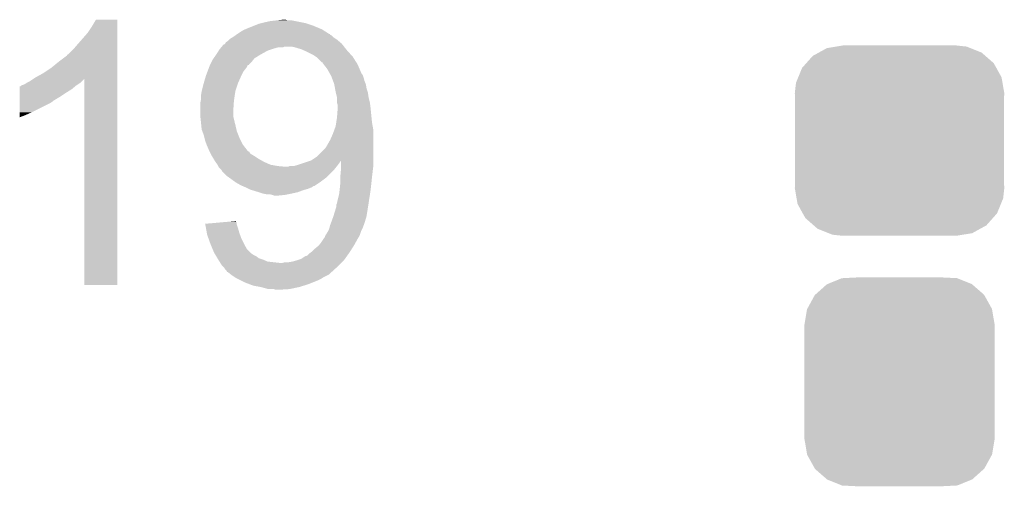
# Model space of a CAD drawing. Extents: x -0.05 to 0.95, y -0.15 to 2.1.
# Tile 44 of 51: x 0.42 to 0.56, y 1.76 to 1.83. Entities that reach past the tile are written whole.
import ezdxf

# ---------------------------------------------------------------- set-up
doc = ezdxf.new("R2010")
doc.units = 0
doc.layers.get('0').update_dxf_attribs({"linetype": 'CONTINUOUS'})
doc.layers.add('LTE_IOT_13_CLICK_V101A_GTO', color=11, linetype='CONTINUOUS')
doc.layers.add('LTE_IOT_13_CLICK_V101A_GTS', color=8, linetype='CONTINUOUS')

# ---------------------------------------------------------------- blocks, each defined once
blk = doc.blocks.new('CUSTOM_84')
for points in [[(-0.01052, 0.01422), (-0.00841, 0.01508), (0.01054, 0.01422), (0.00839, 0.01508)], [(-0.00841, 0.01508), (-0.00819, 0.01509), (0.00839, 0.01508), (0.00836, 0.01509)], [(-0.00819, 0.01509), (-0.00607, 0.0152), (0.00836, 0.01509), (0.00607, 0.0152)], [(-0.01229, 0.01267), (-0.01059, 0.01419), (0.01231, 0.01267), (0.01057, 0.01419)], [(-0.01059, 0.01419), (-0.01052, 0.01422), (0.01057, 0.01419), (0.01054, 0.01422)], [(-0.01344, 0.01062), (-0.01234, 0.01263), (0.01345, 0.01062), (0.01233, 0.01263)], [(-0.01234, 0.01263), (-0.01229, 0.01267), (0.01233, 0.01263), (0.01231, 0.01267)], [(-0.01385, 0.0083), (-0.01347, 0.01057), (0.01385, 0.0083), (0.01346, 0.01057)], [(-0.01347, 0.01057), (-0.01344, 0.01062), (0.01346, 0.01057), (0.01345, 0.01062)], [(-0.01385, 0.00825), (-0.01385, 0.0083), (0.01385, 0.00825), (0.01385, 0.0083)], [(-0.01385, -0.00825), (-0.01385, 0.00825), (0.01385, -0.00825), (0.01385, 0.00825)], [(-0.01385, -0.0083), (-0.01385, -0.00825), (0.01385, -0.0083), (0.01385, -0.00825)], [(-0.01346, -0.01057), (-0.01385, -0.0083), (0.01347, -0.01057), (0.01385, -0.0083)], [(-0.01345, -0.01062), (-0.01346, -0.01057), (0.01344, -0.01062), (0.01347, -0.01057)], [(-0.01233, -0.01263), (-0.01345, -0.01062), (0.01234, -0.01263), (0.01344, -0.01062)], [(-0.01231, -0.01267), (-0.01233, -0.01263), (0.01229, -0.01267), (0.01234, -0.01263)], [(-0.01057, -0.01419), (-0.01231, -0.01267), (0.01059, -0.01419), (0.01229, -0.01267)], [(-0.01054, -0.01422), (-0.01057, -0.01419), (0.01052, -0.01422), (0.01059, -0.01419)], [(-0.00839, -0.01508), (-0.01054, -0.01422), (0.00841, -0.01508), (0.01052, -0.01422)], [(-0.00836, -0.01509), (-0.00839, -0.01508), (0.00819, -0.01509), (0.00841, -0.01508)], [(-0.00607, -0.0152), (-0.00836, -0.01509), (0.00607, -0.0152), (0.00819, -0.01509)]]:
    blk.add_solid(points)
blk = doc.blocks.new('CUSTOM_86')
for points in [[(-0.01175, 0.01282), (-0.01057, 0.01347), (0.01194, 0.01282), (0.01032, 0.01347)], [(-0.01057, 0.01347), (-0.0092, 0.01369), (0.01032, 0.01347), (0.00976, 0.01369)], [(-0.0092, 0.01369), (-0.00825, 0.01385), (0.00976, 0.01369), (0.00825, 0.01385)], [(-0.01358, 0.01127), (-0.01263, 0.01234), (0.01371, 0.01127), (0.01249, 0.01234)], [(-0.01263, 0.01234), (-0.01175, 0.01282), (0.01249, 0.01234), (0.01194, 0.01282)], [(-0.01475, 0.00922), (-0.01419, 0.01059), (0.01485, 0.00922), (0.01409, 0.01059)], [(-0.01419, 0.01059), (-0.01358, 0.01127), (0.01409, 0.01059), (0.01371, 0.01127)], [(-0.01508, 0.00841), (-0.01475, 0.00922), (0.01499, 0.00841), (0.01485, 0.00922)], [(-0.01525, 0.0069), (-0.01508, 0.00841), (0.01525, 0.0069), (0.01499, 0.00841)], [(-0.0152, 0.00607), (-0.01525, 0.0069), (0.0152, 0.00607), (0.01525, 0.0069)], [(-0.0152, -0.00607), (-0.0152, 0.00607), (0.0152, -0.00607), (0.0152, 0.00607)], [(-0.01525, -0.0069), (-0.0152, -0.00607), (0.01525, -0.0069), (0.0152, -0.00607)], [(-0.01499, -0.00841), (-0.01525, -0.0069), (0.01508, -0.00841), (0.01525, -0.0069)], [(-0.01485, -0.00922), (-0.01499, -0.00841), (0.01475, -0.00922), (0.01508, -0.00841)], [(-0.01409, -0.01059), (-0.01485, -0.00922), (0.01419, -0.01059), (0.01475, -0.00922)], [(-0.01371, -0.01127), (-0.01409, -0.01059), (0.01358, -0.01127), (0.01419, -0.01059)], [(-0.01249, -0.01234), (-0.01371, -0.01127), (0.01263, -0.01234), (0.01358, -0.01127)], [(-0.01194, -0.01282), (-0.01249, -0.01234), (0.01175, -0.01282), (0.01263, -0.01234)], [(-0.01032, -0.01347), (-0.01194, -0.01282), (0.01057, -0.01347), (0.01175, -0.01282)], [(-0.00976, -0.01369), (-0.01032, -0.01347), (0.0092, -0.01369), (0.01057, -0.01347)], [(-0.00825, -0.01385), (-0.00976, -0.01369), (0.00825, -0.01385), (0.0092, -0.01369)]]:
    blk.add_solid(points)

msp = doc.modelspace()

# ---------------------------------------------------------------- linework, layer by layer
at = {"layer": 'LTE_IOT_13_CLICK_V101A_GTO'}
for points in [[(0.4274, 1.8276), (0.428, 1.8286), (0.4311, 1.8276), (0.4311, 1.8286)], [(0.428, 1.8286), (0.428, 1.8286), (0.4311, 1.8286), (0.428, 1.8286)], [(0.45095, 1.8277), (0.4517, 1.828), (0.4597, 1.8277), (0.4588, 1.828)], [(0.4517, 1.828), (0.4521, 1.8281), (0.4588, 1.828), (0.4585, 1.8281)], [(0.4521, 1.8281), (0.4525, 1.8282), (0.4585, 1.8281), (0.458, 1.8282)], [(0.4525, 1.8282), (0.4534, 1.8284), (0.458, 1.8282), (0.457, 1.8284)], [(0.4534, 1.8284), (0.4543, 1.8285), (0.457, 1.8284), (0.4565, 1.8285)], [(0.4543, 1.8285), (0.4552, 1.8286), (0.4559, 1.8285), (0.4556, 1.8286)], [(0.4552, 1.8286), (0.4552, 1.8286), (0.4556, 1.8286), (0.4552, 1.8286)], [(0.4254, 1.8251), (0.4268, 1.8267), (0.4311, 1.8251), (0.4311, 1.8267)], [(0.4268, 1.8267), (0.4274, 1.8276), (0.4311, 1.8267), (0.4311, 1.8276)], [(0.448, 1.8261), (0.44827, 1.8263), (0.4625, 1.8261), (0.4623, 1.8263)], [(0.44827, 1.8263), (0.4484, 1.8264), (0.4623, 1.8263), (0.4621, 1.8264)], [(0.4484, 1.8264), (0.44855, 1.8265), (0.4621, 1.8264), (0.4621, 1.8265)], [(0.44855, 1.8265), (0.449, 1.8268), (0.462, 1.8265), (0.46153, 1.8268)], [(0.44855, 1.8265), (0.44855, 1.8265), (0.4621, 1.8265), (0.462, 1.8265)], [(0.449, 1.8268), (0.4495, 1.8271), (0.46153, 1.8268), (0.46106, 1.8271)], [(0.4495, 1.8271), (0.44973, 1.8272), (0.46106, 1.8271), (0.4609, 1.8272)], [(0.44973, 1.8272), (0.4502, 1.8274), (0.4609, 1.8272), (0.46042, 1.8274)], [(0.4502, 1.8274), (0.45095, 1.8277), (0.46042, 1.8274), (0.4597, 1.8277)], [(0.4248, 1.8244), (0.4254, 1.8251), (0.4311, 1.8244), (0.4311, 1.8251)], [(0.44634, 1.8247), (0.4466, 1.825), (0.46411, 1.8247), (0.46388, 1.825)], [(0.4467, 1.825), (0.4468, 1.8251), (0.46388, 1.825), (0.4638, 1.8251)], [(0.4468, 1.8251), (0.4469, 1.8253), (0.4638, 1.8251), (0.46357, 1.8253)], [(0.4469, 1.8253), (0.4472, 1.8255), (0.46357, 1.8253), (0.46333, 1.8255)], [(0.4472, 1.8255), (0.4474, 1.8257), (0.46333, 1.8255), (0.4631, 1.8257)], [(0.4474, 1.8257), (0.4475, 1.8258), (0.4631, 1.8257), (0.46295, 1.8258)], [(0.4475, 1.8258), (0.448, 1.8261), (0.46295, 1.8258), (0.4625, 1.8261)], [(0.4238, 1.8234), (0.4238, 1.8235), (0.4311, 1.8234), (0.4311, 1.8235)], [(0.4239, 1.8235), (0.4248, 1.8244), (0.4311, 1.8235), (0.4311, 1.8244)], [(0.44514, 1.823), (0.4455, 1.8235), (0.4511, 1.823), (0.45193, 1.8235)], [(0.4455, 1.8235), (0.44556, 1.8236), (0.45193, 1.8235), (0.4521, 1.8236)], [(0.44556, 1.8236), (0.44588, 1.8241), (0.4521, 1.8236), (0.453, 1.8241)], [(0.44588, 1.8241), (0.446, 1.8243), (0.453, 1.8241), (0.4536, 1.8243)], [(0.446, 1.8243), (0.44609, 1.8244), (0.4536, 1.8243), (0.4539, 1.8244)], [(0.44609, 1.8244), (0.44626, 1.8246), (0.4539, 1.8244), (0.4546, 1.8246)], [(0.44626, 1.8246), (0.44634, 1.8247), (0.4553, 1.8246), (0.4555, 1.8247)], [(0.44626, 1.8246), (0.44626, 1.8246), (0.4546, 1.8246), (0.4553, 1.8246)], [(0.4569, 1.8246), (0.4564, 1.8247), (0.46419, 1.8246), (0.46411, 1.8247)], [(0.4579, 1.8243), (0.4569, 1.8246), (0.46442, 1.8243), (0.46419, 1.8246)], [(0.45813, 1.8242), (0.4579, 1.8243), (0.4645, 1.8242), (0.46442, 1.8243)], [(0.4588, 1.8239), (0.45813, 1.8242), (0.46477, 1.8239), (0.4645, 1.8242)], [(0.4596, 1.8235), (0.4588, 1.8239), (0.46513, 1.8235), (0.46477, 1.8239)], [(0.46005, 1.8232), (0.4596, 1.8235), (0.4654, 1.8232), (0.46513, 1.8235)], [(0.4215, 1.8216), (0.4226, 1.8225), (0.4311, 1.8216), (0.4311, 1.8225)], [(0.4226, 1.8225), (0.4238, 1.8234), (0.4311, 1.8225), (0.4311, 1.8234)], [(0.44445, 1.8216), (0.4446, 1.822), (0.4499, 1.8216), (0.4501, 1.822)], [(0.4446, 1.822), (0.44465, 1.8221), (0.4503, 1.822), (0.4503, 1.8221)], [(0.4446, 1.822), (0.4446, 1.822), (0.4501, 1.822), (0.4503, 1.822)], [(0.44465, 1.8221), (0.44485, 1.8225), (0.4503, 1.8221), (0.4507, 1.8225)], [(0.44485, 1.8225), (0.445, 1.8228), (0.4507, 1.8225), (0.45094, 1.8228)], [(0.445, 1.8228), (0.44514, 1.823), (0.45094, 1.8228), (0.4511, 1.823)], [(0.4602, 1.8231), (0.46005, 1.8232), (0.46546, 1.8231), (0.4654, 1.8232)], [(0.4609, 1.8224), (0.4602, 1.8231), (0.46591, 1.8224), (0.46546, 1.8231)], [(0.461, 1.8223), (0.461, 1.8224), (0.46597, 1.8223), (0.46591, 1.8224)], [(0.46116, 1.8221), (0.461, 1.8223), (0.4661, 1.8221), (0.46597, 1.8223)], [(0.4617, 1.8214), (0.46116, 1.8221), (0.4664, 1.8214), (0.4661, 1.8221)], [(0.4192, 1.8202), (0.4203, 1.8208), (0.4311, 1.8202), (0.4311, 1.8208)], [(0.4203, 1.8208), (0.4215, 1.8216), (0.4311, 1.8208), (0.4311, 1.8216)], [(0.444, 1.8204), (0.44426, 1.8211), (0.44915, 1.8204), (0.4495, 1.8211)], [(0.44426, 1.8211), (0.44445, 1.8216), (0.4495, 1.8211), (0.4499, 1.8216)], [(0.46208, 1.8207), (0.4617, 1.8214), (0.4667, 1.8207), (0.4664, 1.8214)], [(0.46214, 1.8206), (0.46208, 1.8207), (0.4668, 1.8206), (0.4667, 1.8207)], [(0.46225, 1.8204), (0.46214, 1.8206), (0.4669, 1.8204), (0.4668, 1.8206)], [(0.4173, 1.8191), (0.4176, 1.8192), (0.42525, 1.8191), (0.4254, 1.8192)], [(0.4176, 1.8192), (0.4179, 1.8194), (0.4254, 1.8192), (0.4257, 1.8194)], [(0.4179, 1.8194), (0.4183, 1.8196), (0.4257, 1.8194), (0.4259, 1.8196)], [(0.4183, 1.8196), (0.4189, 1.82), (0.4259, 1.8196), (0.4263, 1.82)], [(0.4189, 1.82), (0.4192, 1.8202), (0.4311, 1.82), (0.4311, 1.8202)], [(0.4263, 1.79), (0.4263, 1.82), (0.4311, 1.79), (0.4311, 1.82)], [(0.4436, 1.819), (0.44371, 1.8194), (0.44857, 1.819), (0.4487, 1.8194)], [(0.44371, 1.8194), (0.44397, 1.8203), (0.4487, 1.8194), (0.4491, 1.8203)], [(0.44397, 1.8203), (0.444, 1.8204), (0.4491, 1.8203), (0.44915, 1.8204)], [(0.4623, 1.8203), (0.46225, 1.8204), (0.46693, 1.8203), (0.4669, 1.8204)], [(0.46237, 1.8201), (0.4623, 1.8203), (0.467, 1.8201), (0.46693, 1.8203)], [(0.46252, 1.8197), (0.46237, 1.8201), (0.4671, 1.8197), (0.467, 1.8201)], [(0.4627, 1.8192), (0.46252, 1.8197), (0.4673, 1.8192), (0.4671, 1.8197)], [(0.46281, 1.8186), (0.4627, 1.8192), (0.4674, 1.8186), (0.4673, 1.8192)], [(0.4169, 1.8185), (0.4169, 1.8189), (0.4245, 1.8185), (0.42498, 1.8189)], [(0.4169, 1.818), (0.4169, 1.8185), (0.4237, 1.818), (0.4245, 1.8185)], [(0.4169, 1.8174), (0.4169, 1.818), (0.4228, 1.8174), (0.4237, 1.818)], [(0.417, 1.8189), (0.4171, 1.819), (0.42498, 1.8189), (0.4251, 1.819)], [(0.4171, 1.819), (0.4173, 1.8191), (0.4251, 1.819), (0.42525, 1.8191)], [(0.4433, 1.8176), (0.4434, 1.8182), (0.44821, 1.8176), (0.4483, 1.8182)], [(0.4434, 1.8182), (0.4436, 1.819), (0.4483, 1.8182), (0.44857, 1.819)], [(0.4629, 1.8181), (0.46281, 1.8186), (0.46757, 1.8181), (0.4674, 1.8186)], [(0.46292, 1.818), (0.4629, 1.8181), (0.4676, 1.818), (0.46757, 1.8181)], [(0.4631, 1.8173), (0.46292, 1.818), (0.4677, 1.8173), (0.4676, 1.818)], [(0.4169, 1.8168), (0.4169, 1.8174), (0.4218, 1.8168), (0.4228, 1.8174)], [(0.4169, 1.8167), (0.4169, 1.8168), (0.4217, 1.8167), (0.4218, 1.8168)], [(0.4169, 1.8165), (0.4169, 1.8167), (0.4214, 1.8165), (0.4217, 1.8167)], [(0.4169, 1.8151), (0.4169, 1.8165), (0.4186, 1.8151), (0.4214, 1.8165)], [(0.4432, 1.8165), (0.44328, 1.8169), (0.44807, 1.8165), (0.4481, 1.8169)], [(0.4432, 1.8154), (0.4432, 1.8165), (0.448, 1.8154), (0.44807, 1.8165)], [(0.44328, 1.8169), (0.4433, 1.817), (0.4481, 1.8169), (0.44812, 1.817)], [(0.4433, 1.817), (0.4433, 1.8176), (0.44812, 1.817), (0.44821, 1.8176)], [(0.4631, 1.8165), (0.4631, 1.8173), (0.4679, 1.8165), (0.4677, 1.8173)], [(0.4632, 1.8162), (0.4631, 1.8165), (0.46793, 1.8162), (0.4679, 1.8165)], [(0.4169, 1.8147), (0.4169, 1.8151), (0.4177, 1.8147), (0.4186, 1.8151)], [(0.4432, 1.8145), (0.4432, 1.8154), (0.448, 1.8145), (0.448, 1.8154)], [(0.4631, 1.8144), (0.46319, 1.8156), (0.46812, 1.8144), (0.468, 1.8156)], [(0.46319, 1.8156), (0.4632, 1.8158), (0.468, 1.8156), (0.46798, 1.8158)], [(0.4632, 1.8158), (0.4632, 1.8162), (0.46798, 1.8158), (0.46793, 1.8162)], [(0.4169, 1.8144), (0.4169, 1.8147), (0.4169, 1.8144), (0.4177, 1.8147)], [(0.4433, 1.8136), (0.4432, 1.8145), (0.44822, 1.8136), (0.448, 1.8145)], [(0.44333, 1.8133), (0.4433, 1.8136), (0.4483, 1.8133), (0.44822, 1.8136)], [(0.4629, 1.8131), (0.46298, 1.8136), (0.46829, 1.8131), (0.4682, 1.8136)], [(0.46298, 1.8136), (0.4631, 1.8144), (0.4682, 1.8136), (0.46812, 1.8144)], [(0.4434, 1.8126), (0.44333, 1.8133), (0.44846, 1.8126), (0.4483, 1.8133)], [(0.44348, 1.8124), (0.4434, 1.8126), (0.4485, 1.8124), (0.44846, 1.8126)], [(0.4437, 1.8118), (0.44348, 1.8124), (0.44874, 1.8118), (0.4485, 1.8124)], [(0.4621, 1.8111), (0.4625, 1.812), (0.4684, 1.8111), (0.4684, 1.812)], [(0.4625, 1.812), (0.46268, 1.8125), (0.4684, 1.812), (0.4684, 1.8125)], [(0.46268, 1.8125), (0.4629, 1.8131), (0.4684, 1.8125), (0.46829, 1.8131)], [(0.4438, 1.8114), (0.4437, 1.8118), (0.4489, 1.8114), (0.44874, 1.8118)], [(0.4439, 1.811), (0.4438, 1.8114), (0.4491, 1.811), (0.4489, 1.8114)], [(0.44412, 1.8104), (0.4439, 1.811), (0.4494, 1.8104), (0.4491, 1.811)], [(0.4617, 1.8104), (0.4621, 1.8111), (0.4684, 1.8104), (0.4684, 1.8111)], [(0.4442, 1.8102), (0.44412, 1.8104), (0.44956, 1.8102), (0.4494, 1.8104)], [(0.4445, 1.8095), (0.4442, 1.8102), (0.4501, 1.8095), (0.44956, 1.8102)], [(0.44455, 1.8094), (0.4445, 1.8095), (0.4503, 1.8094), (0.4501, 1.8095)], [(0.4447, 1.8091), (0.44455, 1.8094), (0.4505, 1.8091), (0.4503, 1.8094)], [(0.4448, 1.8089), (0.4447, 1.8091), (0.45083, 1.8089), (0.4505, 1.8091)], [(0.4602, 1.8087), (0.4614, 1.8099), (0.4684, 1.8087), (0.4684, 1.8099)], [(0.4614, 1.8099), (0.4617, 1.8104), (0.4684, 1.8099), (0.4684, 1.8104)], [(0.44486, 1.8088), (0.4448, 1.8089), (0.451, 1.8088), (0.45083, 1.8089)], [(0.4451, 1.8084), (0.44486, 1.8088), (0.4516, 1.8084), (0.451, 1.8088)], [(0.4454, 1.8079), (0.4451, 1.8084), (0.4525, 1.8079), (0.4516, 1.8084)], [(0.4457, 1.8075), (0.4454, 1.8079), (0.4534, 1.8075), (0.4525, 1.8079)], [(0.4575, 1.8075), (0.4581, 1.8077), (0.46325, 1.8075), (0.4634, 1.8077)], [(0.4581, 1.8077), (0.459, 1.808), (0.4634, 1.8077), (0.4636, 1.808)], [(0.459, 1.808), (0.4593, 1.8081), (0.4636, 1.808), (0.4637, 1.8081)], [(0.4593, 1.8081), (0.4602, 1.8087), (0.4684, 1.8081), (0.4684, 1.8087)], [(0.4637, 1.8074), (0.4637, 1.8081), (0.4684, 1.8074), (0.4684, 1.8081)], [(0.4458, 1.8073), (0.4457, 1.8075), (0.4545, 1.8073), (0.4534, 1.8075)], [(0.44585, 1.8072), (0.4458, 1.8073), (0.4556, 1.8072), (0.4545, 1.8073)], [(0.4459, 1.8071), (0.44585, 1.8072), (0.46294, 1.8071), (0.46302, 1.8072)], [(0.4462, 1.8068), (0.4459, 1.8071), (0.4627, 1.8068), (0.46294, 1.8071)], [(0.4463, 1.8067), (0.4462, 1.8068), (0.4626, 1.8067), (0.4627, 1.8068)], [(0.4464, 1.8065), (0.4463, 1.8067), (0.4624, 1.8065), (0.4626, 1.8067)], [(0.447, 1.8059), (0.4464, 1.8065), (0.4618, 1.8059), (0.4624, 1.8065)], [(0.456, 1.8072), (0.4562, 1.8073), (0.46302, 1.8072), (0.4631, 1.8073)], [(0.4568, 1.8073), (0.4575, 1.8075), (0.4631, 1.8073), (0.46325, 1.8075)], [(0.4636, 1.806), (0.4637, 1.8071), (0.46823, 1.806), (0.46836, 1.8071)], [(0.4637, 1.8071), (0.4637, 1.8074), (0.46836, 1.8071), (0.4684, 1.8074)], [(0.44742, 1.8056), (0.447, 1.8059), (0.4615, 1.8056), (0.4618, 1.8059)], [(0.44826, 1.805), (0.44742, 1.8056), (0.4607, 1.805), (0.4615, 1.8056)], [(0.4484, 1.8049), (0.44826, 1.805), (0.46055, 1.8049), (0.4607, 1.805)], [(0.4491, 1.8045), (0.4484, 1.8049), (0.45995, 1.8045), (0.46055, 1.8049)], [(0.4635, 1.804), (0.4636, 1.805), (0.46801, 1.804), (0.46812, 1.805)], [(0.4636, 1.8058), (0.4636, 1.806), (0.4682, 1.8058), (0.46823, 1.806)], [(0.4636, 1.805), (0.4636, 1.8058), (0.46812, 1.805), (0.4682, 1.8058)], [(0.44933, 1.8044), (0.4491, 1.8045), (0.4598, 1.8044), (0.45995, 1.8045)], [(0.4498, 1.8042), (0.44933, 1.8044), (0.4594, 1.8042), (0.4597, 1.8044)], [(0.44933, 1.8044), (0.44933, 1.8044), (0.4597, 1.8044), (0.4598, 1.8044)], [(0.4502, 1.804), (0.4498, 1.8042), (0.4589, 1.804), (0.4594, 1.8042)], [(0.4504, 1.8039), (0.4502, 1.804), (0.45855, 1.8039), (0.4589, 1.804)], [(0.45072, 1.8038), (0.4504, 1.8039), (0.4582, 1.8038), (0.45855, 1.8039)], [(0.4517, 1.8035), (0.45072, 1.8038), (0.4574, 1.8035), (0.4582, 1.8038)], [(0.4523, 1.8033), (0.4517, 1.8035), (0.4565, 1.8033), (0.4574, 1.8035)], [(0.4634, 1.8032), (0.46349, 1.8039), (0.4679, 1.8032), (0.468, 1.8039)], [(0.46349, 1.8039), (0.4635, 1.804), (0.468, 1.8039), (0.46801, 1.804)], [(0.4528, 1.8032), (0.4523, 1.8033), (0.456, 1.8032), (0.4565, 1.8033)], [(0.4537, 1.8031), (0.4533, 1.8032), (0.4555, 1.8031), (0.456, 1.8032)], [(0.454, 1.803), (0.4537, 1.8031), (0.4545, 1.803), (0.4555, 1.8031)], [(0.4631, 1.8019), (0.4632, 1.8024), (0.4677, 1.8019), (0.46777, 1.8024)], [(0.4632, 1.8024), (0.4634, 1.8032), (0.46777, 1.8024), (0.4679, 1.8032)], [(0.4627, 1.8004), (0.463, 1.8014), (0.46746, 1.8004), (0.46762, 1.8014)], [(0.463, 1.8017), (0.4631, 1.8019), (0.46767, 1.8017), (0.4677, 1.8019)], [(0.463, 1.8014), (0.463, 1.8017), (0.46762, 1.8014), (0.46767, 1.8017)], [(0.4439, 1.7989), (0.44615, 1.7991), (0.4485, 1.7989), (0.4485, 1.7991)], [(0.44615, 1.7991), (0.44728, 1.7992), (0.4485, 1.7991), (0.4484, 1.7992)], [(0.44728, 1.7992), (0.4484, 1.7993), (0.4484, 1.7992), (0.4484, 1.7993)], [(0.46221, 1.799), (0.4624, 1.7995), (0.4671, 1.799), (0.46725, 1.7995)], [(0.4624, 1.7995), (0.46257, 1.8), (0.46725, 1.7995), (0.4674, 1.8)], [(0.46257, 1.8), (0.4627, 1.8004), (0.4674, 1.8), (0.46746, 1.8004)], [(0.44392, 1.7988), (0.4439, 1.7989), (0.4485, 1.7988), (0.4485, 1.7989)], [(0.44403, 1.7982), (0.44392, 1.7988), (0.4487, 1.7982), (0.4485, 1.7988)], [(0.44416, 1.7975), (0.44403, 1.7982), (0.4489, 1.7975), (0.4487, 1.7982)], [(0.4616, 1.7975), (0.46178, 1.7978), (0.4665, 1.7975), (0.4666, 1.7978)], [(0.46178, 1.7978), (0.4619, 1.798), (0.4666, 1.7978), (0.4667, 1.798)], [(0.4619, 1.798), (0.46196, 1.7982), (0.4667, 1.798), (0.4668, 1.7982)], [(0.46196, 1.7982), (0.4621, 1.7987), (0.4668, 1.7982), (0.46699, 1.7987)], [(0.4621, 1.7987), (0.46221, 1.799), (0.46699, 1.7987), (0.4671, 1.799)], [(0.4442, 1.7973), (0.44416, 1.7975), (0.44898, 1.7973), (0.4489, 1.7975)], [(0.44441, 1.7967), (0.4442, 1.7973), (0.4492, 1.7967), (0.44898, 1.7973)], [(0.4447, 1.7959), (0.44441, 1.7967), (0.4496, 1.7959), (0.4492, 1.7967)], [(0.46048, 1.7958), (0.4608, 1.7962), (0.4656, 1.7958), (0.46582, 1.7962)], [(0.4608, 1.7962), (0.46113, 1.7967), (0.46582, 1.7962), (0.4661, 1.7967)], [(0.46113, 1.7967), (0.4612, 1.7968), (0.4661, 1.7967), (0.46616, 1.7968)], [(0.4612, 1.7968), (0.4613, 1.7969), (0.46616, 1.7968), (0.46622, 1.7969)], [(0.4613, 1.7969), (0.4614, 1.7972), (0.46622, 1.7969), (0.4664, 1.7972)], [(0.4614, 1.7972), (0.4616, 1.7975), (0.4664, 1.7972), (0.4665, 1.7975)], [(0.44499, 1.7952), (0.4447, 1.7959), (0.45, 1.7952), (0.4496, 1.7959)], [(0.4452, 1.7947), (0.44499, 1.7952), (0.4505, 1.7947), (0.45, 1.7952)], [(0.45923, 1.7947), (0.4595, 1.7949), (0.4649, 1.7947), (0.46503, 1.7949)], [(0.4595, 1.7949), (0.4599, 1.7953), (0.46503, 1.7949), (0.46528, 1.7953)], [(0.4599, 1.7953), (0.4604, 1.7957), (0.46528, 1.7953), (0.46554, 1.7957)], [(0.4604, 1.7957), (0.46048, 1.7958), (0.46554, 1.7957), (0.4656, 1.7958)], [(0.44526, 1.7946), (0.4452, 1.7947), (0.4506, 1.7946), (0.4505, 1.7947)], [(0.44538, 1.7944), (0.44526, 1.7946), (0.4509, 1.7944), (0.4506, 1.7946)], [(0.4455, 1.7942), (0.44538, 1.7944), (0.4513, 1.7942), (0.4509, 1.7944)], [(0.44568, 1.7939), (0.4455, 1.7942), (0.4517, 1.7939), (0.4513, 1.7942)], [(0.4458, 1.7937), (0.44568, 1.7939), (0.4523, 1.7937), (0.4517, 1.7939)], [(0.44599, 1.7934), (0.4458, 1.7937), (0.453, 1.7934), (0.4523, 1.7937)], [(0.44611, 1.7932), (0.44599, 1.7934), (0.4548, 1.7932), (0.453, 1.7934)], [(0.456, 1.7933), (0.4566, 1.7934), (0.4638, 1.7933), (0.4639, 1.7934)], [(0.4566, 1.7934), (0.4573, 1.7936), (0.4639, 1.7934), (0.4641, 1.7936)], [(0.4573, 1.7936), (0.4579, 1.7938), (0.4641, 1.7936), (0.46425, 1.7938)], [(0.4579, 1.7938), (0.4585, 1.7942), (0.46425, 1.7938), (0.46454, 1.7942)], [(0.4586, 1.7942), (0.4588, 1.7943), (0.46454, 1.7942), (0.46461, 1.7943)], [(0.4588, 1.7943), (0.4591, 1.7946), (0.46461, 1.7943), (0.46483, 1.7946)], [(0.4591, 1.7946), (0.45923, 1.7947), (0.46483, 1.7946), (0.4649, 1.7947)], [(0.4463, 1.7929), (0.44611, 1.7932), (0.4634, 1.7929), (0.4637, 1.7932)], [(0.4466, 1.7926), (0.4463, 1.7929), (0.4631, 1.7926), (0.4634, 1.7929)], [(0.4468, 1.7923), (0.4466, 1.7926), (0.46277, 1.7923), (0.4631, 1.7926)], [(0.447, 1.7921), (0.4468, 1.7923), (0.46255, 1.7921), (0.46277, 1.7923)], [(0.4471, 1.7919), (0.447, 1.7921), (0.46233, 1.7919), (0.46255, 1.7921)], [(0.4473, 1.7918), (0.4472, 1.7919), (0.46222, 1.7918), (0.46233, 1.7919)], [(0.4551, 1.7932), (0.4555, 1.7933), (0.4637, 1.7932), (0.4638, 1.7933)], [(0.44755, 1.7916), (0.4473, 1.7918), (0.462, 1.7916), (0.46222, 1.7918)], [(0.44768, 1.7915), (0.44755, 1.7916), (0.4619, 1.7915), (0.462, 1.7916)], [(0.4478, 1.7914), (0.44768, 1.7915), (0.4617, 1.7914), (0.4619, 1.7915)], [(0.44825, 1.7911), (0.4478, 1.7914), (0.4611, 1.7911), (0.4617, 1.7914)], [(0.4484, 1.791), (0.44825, 1.7911), (0.46095, 1.791), (0.4611, 1.7911)], [(0.4486, 1.7909), (0.4484, 1.791), (0.4608, 1.7909), (0.46095, 1.791)], [(0.449, 1.7907), (0.4486, 1.7909), (0.4604, 1.7907), (0.4608, 1.7909)], [(0.4496, 1.7904), (0.449, 1.7907), (0.45965, 1.7904), (0.4604, 1.7907)], [(0.45038, 1.7901), (0.4496, 1.7904), (0.4589, 1.7901), (0.45965, 1.7904)], [(0.4509, 1.7899), (0.45038, 1.7901), (0.45825, 1.7899), (0.4589, 1.7901)], [(0.452, 1.7897), (0.4509, 1.7899), (0.4576, 1.7897), (0.45825, 1.7899)], [(0.4531, 1.7894), (0.452, 1.7897), (0.4562, 1.7894), (0.4576, 1.7897)], [(0.4542, 1.7893), (0.4539, 1.7894), (0.4546, 1.7893), (0.4562, 1.7894)]]:
    msp.add_solid(points, dxfattribs=at)

# ---------------------------------------------------------------- block references
at = {"layer": 'LTE_IOT_13_CLICK_V101A_GTS'}
for name, p in [('CUSTOM_86', (0.545, 1.811)), ('CUSTOM_84', (0.545, 1.7759))]:
    msp.add_blockref(name, p, dxfattribs=at)

doc.saveas('drawing.dxf')
